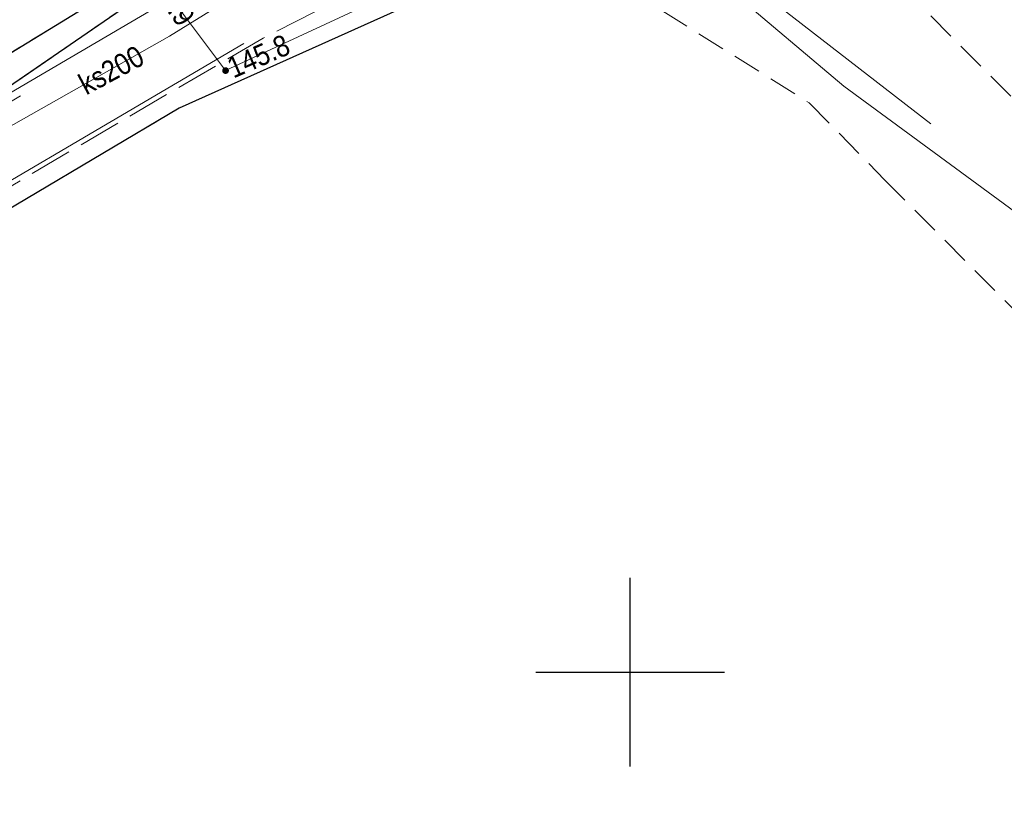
# Model space of a CAD drawing. Header units: metres. Extents: x 5548743 to 5556416, y 5707500 to 5714000.
# Tile 187 of 203: x 5554468 to 5554520, y 5710594 to 5710635. Entities that reach past the tile are written whole.
import ezdxf
from ezdxf.enums import TextEntityAlignment as Align

# ---------------------------------------------------------------- set-up
doc = ezdxf.new("R2010")
doc.units = ezdxf.units.M
doc.header["$MEASUREMENT"] = 0
for name, pattern in [('1.5_0.75', [2.25, 1.5, -0.75]), ('2.25_0.75', [3, 2.25, -0.75]), ('219-1000', [0])]:
    doc.linetypes.add(name, pattern=pattern)
doc.layers.get('0').update_dxf_attribs({"color": 2, "linetype": 'CONTINUOUS', "lineweight": 5})
for name, color, linetype in [('218-kontur użytku gruntowego', 7, 'CONTINUOUS'), ('219-działka ewidencyjna', 7, 'CONTINUOUS'), ('jezdnia', 7, 'CONTINUOUS'), ('krawężnik', 7, 'CONTINUOUS'), ('przewód elektroenergetyczny podziemny', 7, 'CONTINUOUS'), ('przewód gazowy', 7, 'CONTINUOUS'), ('przewód kanalizacyjny', 7, 'CONTINUOUS'), ('przewód kanalizacyjny-Atr1', 7, 'CONTINUOUS'), ('przewód wodociągowy', 7, 'CONTINUOUS'), ('rzedna', 7, 'CONTINUOUS'), ('rzedna-Atr2', 7, 'CONTINUOUS'), ('Wstawianie ramki sekcyjnej z opisem', 7, 'CONTINUOUS')]:
    doc.layers.add(name, color=color, linetype=linetype)
doc.styles.get("Standard").update_dxf_attribs({"font": 'Working1250', "width": 0.75})

# ---------------------------------------------------------------- blocks, each defined once
blk = doc.blocks.new('PW01')
at = {"linetype": 'Continuous', "lineweight": 13}
h = blk.add_hatch(color=0, dxfattribs=at)
edge = h.paths.add_edge_path()
edge.add_arc((0, 0), 0.18, 0, 360)
blk = doc.blocks.new('RAMKA1000K')
at = {"color": 0}
for p, q in [((100, 95), (100, 105)), ((95, 100), (105, 100))]:
    blk.add_line(p, q, dxfattribs=at)

msp = doc.modelspace()

# ---------------------------------------------------------------- linework, layer by layer
at = {"layer": '218-kontur użytku gruntowego', "color": 70, "linetype": '1.5_0.75', "lineweight": 18, "flags": 128}
for points in [[(5554496.02, 5710638.61), (5554509.49, 5710630.16)], [(5554464.47, 5710631.16), (5554473.42, 5710636.62)], [(5554473.42, 5710636.62), (5554464.47, 5710631.16)], [(5554476.1, 5710629.88), (5554489.68, 5710635.99)], [(5554524.94, 5710625.74), (5554515.47, 5710635.23)], [(5554463.94, 5710622.68), (5554476.1, 5710629.88)], [(5554509.49, 5710630.16), (5554513.5, 5710626.07)], [(5554513.5, 5710626.07), (5554526.47, 5710613.03)]]:
    msp.add_lwpolyline(points, dxfattribs=at)
at = {"layer": '219-działka ewidencyjna', "color": 94, "linetype": '219-1000', "lineweight": 30, "flags": 128}
for points in [[(5554473.42, 5710636.62), (5554464.47, 5710631.16)], [(5554489.68, 5710635.99), (5554476.1, 5710629.88)], [(5554476.1, 5710629.88), (5554463.94, 5710622.68)]]:
    msp.add_lwpolyline(points, dxfattribs=at)
at = {"layer": 'jezdnia', "color": 252, "linetype": '2.25_0.75', "lineweight": 18, "flags": 128}
msp.add_lwpolyline([(5554552.05, 5710711.22), (5554552.63, 5710709.3), (5554552.53, 5710707.06), (5554552.16, 5710705.41), (5554551.51, 5710704.05), (5554550.31, 5710702.54), (5554547.38, 5710699.78), (5554530.25, 5710683.47), (5554518.24, 5710671.52), (5554515.19, 5710668.72), (5554512.43, 5710666.27), (5554509.44, 5710663.6), (5554503.12, 5710658.09), (5554494.7, 5710651.01), (5554489.25, 5710646.55), (5554488.04, 5710645.72), (5554487.11, 5710645.3), (5554485.69, 5710644.79), (5554478.94, 5710642.57), (5554477.43, 5710642.29), (5554475.08, 5710642.25), (5554473.42, 5710642.28), (5554472.43, 5710638.71), (5554473.93, 5710638.51), (5554474.43, 5710637.77), (5554474.72, 5710636.97), (5554474.66, 5710636.42), (5554473.93, 5710635.73), (5554466.73, 5710630.76), (5554450.45, 5710621.12), (5554425.4, 5710609.05), (5554418.6, 5710605.89), (5554417.15, 5710605.26), (5554415.76, 5710605.21), (5554414.27, 5710606.27), (5554419.6, 5710598.38), (5554419.68, 5710600.26), (5554420.54, 5710601.39), (5554426.32, 5710604.38), (5554450.17, 5710615.94), (5554455.64, 5710618.96), (5554457.51, 5710620.02), (5554470.33, 5710627.61), (5554480.55, 5710633.59), (5554490.93, 5710638.9), (5554493.53, 5710640.11), (5554500.28, 5710648.12), (5554500.93, 5710648.88), (5554511.72, 5710657.89), (5554514.76, 5710660.52), (5554517.05, 5710662.45), (5554519.99, 5710665.18), (5554525.09, 5710670.03), (5554526.61, 5710671.37), (5554527.35, 5710672.08), (5554528.16, 5710672.64), (5554535.47, 5710679.96), (5554536.25, 5710680.82), (5554537.58, 5710682.07), (5554542.1, 5710686.33), (5554551.5, 5710695.18), (5554553.01, 5710696.3), (5554554.52, 5710697.03), (5554556.44, 5710697.5), (5554558.78, 5710696.84), (5554560.73, 5710695.29)], close=True, dxfattribs=at)
at = {"layer": 'krawężnik', "color": 252, "linetype": 'Continuous', "lineweight": 25, "flags": 128}
msp.add_lwpolyline([(5554472.43, 5710638.71), (5554473.93, 5710638.51), (5554474.43, 5710637.77), (5554474.72, 5710636.97), (5554474.66, 5710636.42), (5554473.93, 5710635.73), (5554466.73, 5710630.76), (5554450.45, 5710621.12), (5554425.4, 5710609.05), (5554418.6, 5710605.89), (5554417.15, 5710605.26), (5554415.76, 5710605.21), (5554414.27, 5710606.27), (5554412.85, 5710607.28), (5554397.95, 5710627.83), (5554396.98, 5710629.38), (5554396.78, 5710630.42), (5554397.44, 5710631.31), (5554400.44, 5710632.27)], dxfattribs=at)
at = {"layer": 'przewód elektroenergetyczny podziemny', "color": 1, "linetype": 'Continuous', "lineweight": 18, "flags": 128}
msp.add_lwpolyline([(5554618.42, 5710600.52), (5554598.73, 5710590.31), (5554584.04, 5710584.65), (5554571.96, 5710604.65), (5554563.95, 5710617.02), (5554555.71, 5710632), (5554544.41, 5710649.74), (5554530.65, 5710671.55), (5554500.98, 5710648.51), (5554494.46, 5710639.26), (5554478.56, 5710631.87), (5554474.37, 5710637.47), (5554472.16, 5710639.32), (5554454.55, 5710639.85), (5554436.48, 5710638.4), (5554421.46, 5710637.45), (5554399.02, 5710633.03), (5554394.66, 5710637.51), (5554388.71, 5710642.51), (5554381.93, 5710636.93), (5554358.42, 5710667.49), (5554395.08, 5710691.67), (5554394, 5710693.59), (5554393.59, 5710693.48)], dxfattribs=at)
at = {"layer": 'przewód gazowy', "color": 40, "linetype": 'Continuous', "lineweight": 18, "flags": 128}
msp.add_lwpolyline([(5554486.45, 5710644.06), (5554480.09, 5710640.63), (5554479.35, 5710637.86), (5554467.72, 5710631.02), (5554457.69, 5710625.12), (5554455.64, 5710623.84), (5554451.05, 5710621.25), (5554437.2, 5710614.4), (5554422.27, 5710607.31), (5554419.93, 5710606.21), (5554416.65, 5710602.98)], dxfattribs=at)
at = {"layer": 'przewód kanalizacyjny', "color": 34, "linetype": 'Continuous', "lineweight": 18, "flags": 128}
for points in [[(5554403.43, 5710635.81), (5554421.1, 5710605.89), (5554436.67, 5710613.08), (5554452.64, 5710620.71), (5554475.58, 5710633.69), (5554493.24, 5710644.62), (5554505.33, 5710636.12), (5554511.32, 5710631.05), (5554532.54, 5710615.46), (5554538.01, 5710606.53), (5554542.3, 5710598.85), (5554545.18, 5710592.28), (5554547.72, 5710585.05), (5554551.08, 5710576.4), (5554560.88, 5710550.1), (5554563.42, 5710544.78), (5554570, 5710519.72), (5554571.02, 5710502.86)], [(5554515.93, 5710629.05), (5554498.05, 5710642.9), (5554494.02, 5710642.62), (5554493.13, 5710642.63), (5554470.02, 5710641.98), (5554450.65, 5710640.72), (5554445.72, 5710640.39), (5554434.44, 5710639.3), (5554418.83, 5710637.96), (5554391.77, 5710636.28), (5554394.11, 5710633.44), (5554408.36, 5710616.21), (5554419.48, 5710601.47)], [(5554479.52, 5710633.3), (5554458.72, 5710621.09), (5554441.18, 5710612.36), (5554419.48, 5710601.47)]]:
    msp.add_lwpolyline(points, dxfattribs=at)
at = {"layer": 'przewód wodociągowy', "color": 5, "linetype": 'Continuous', "lineweight": 18, "flags": 128}
msp.add_lwpolyline([(5554467.7, 5710630.53), (5554450.58, 5710620.23), (5554460.59, 5710600.44), (5554463.45, 5710595.03), (5554464.76, 5710592.33), (5554468.87, 5710584.3), (5554469.19, 5710570.16), (5554473.83, 5710557.02), (5554476.21, 5710558)], dxfattribs=at)

# ---------------------------------------------------------------- block references
at = {"layer": 'rzedna', "color": 1, "linetype": 'Continuous', "lineweight": 18}
msp.add_blockref('PW01', (5554478.56, 5710631.87), dxfattribs=at)
at = {"layer": 'Wstawianie ramki sekcyjnej z opisem', "color": 8, "linetype": 'Continuous', "lineweight": 5}
msp.add_blockref('RAMKA1000K', (5554400, 5710500), dxfattribs=at)
msp.add_blockref('RAMKA1000K', (5554400, 5710500), dxfattribs=at)
msp.add_blockref('RAMKA1000K', (5554400, 5710500), dxfattribs=at)
msp.add_blockref('RAMKA1000K', (5554400, 5710500), dxfattribs=at)

# ---------------------------------------------------------------- texts
at = {"layer": 'przewód kanalizacyjny-Atr1', "color": 34, "width": 0.9}
msp.add_text('ks200', height=1.125, rotation=28.188, dxfattribs=at).set_placement((5554470.91, 5710631.05), align=Align.MIDDLE_LEFT)
at = {"layer": 'rzedna-Atr2', "color": 1, "width": 0.9}
for s, rotation, p in [('145.9', 305.509, (5554474.58, 5710637.2)), ('145.8', 23.61, (5554478.75, 5710631.96))]:
    msp.add_text(s, height=1.125, rotation=rotation, dxfattribs=at).set_placement(p, align=Align.MIDDLE_LEFT)

doc.saveas('drawing.dxf')
